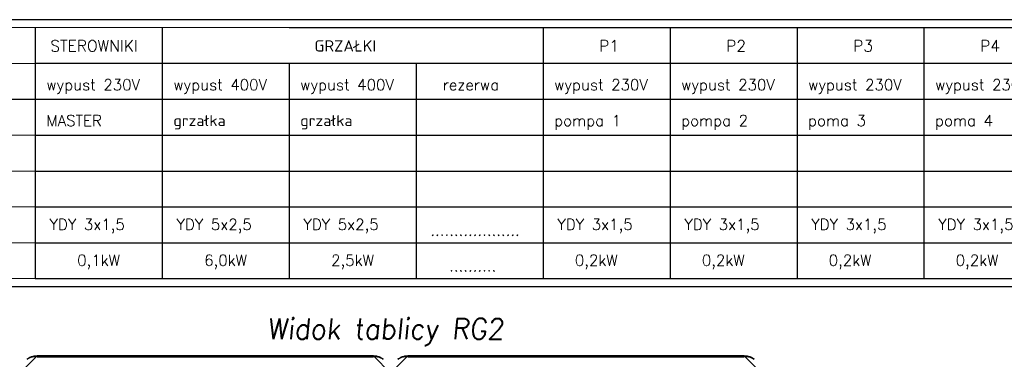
# Model space of a CAD drawing. Extents: x -543332 to -314699, y -9028 to 155584.
# Tile 164 of 256: x -450230 to -438336, y 28908 to 33008. Entities that reach past the tile are written whole.
import ezdxf

# ---------------------------------------------------------------- set-up
doc = ezdxf.new("R2010")
doc.units = 0
doc.header["$MEASUREMENT"] = 0
doc.layers.get('0').update_dxf_attribs({"color": 8})
doc.layers.add('$ IE_OPISY', color=7, linetype='Continuous', lineweight=25)
doc.layers.add('$ IE_SCHEMAT', color=7, linetype='Continuous', lineweight=0)
doc.layers.add('5', color=7, linetype='Continuous')
doc.layers.add('50', color=7, linetype='Continuous')
doc.styles.add('R', font='romans.shx', dxfattribs={"width": 0.85})
doc.styles.add('ROMANS', font='romans.shx', dxfattribs={"width": 0.85})

# ---------------------------------------------------------------- blocks, each defined once
blk = doc.blocks.new('*U1079')
at = {"layer": '5', "color": 7}
for points in [[(0, -20.809054), (20.882215, 0), (20.882215, 0), (19.850995, -0.05138), (18.819774, -0.102761), (17.788554, -0.205522), (16.808894, -0.411043), (15.777674, -0.616565), (14.798014, -0.924847), (13.818355, -1.233129), (12.890256, -1.592792), (11.962158, -2.003835), (11.034059, -2.466258), (10.157522, -2.928682), (9.280985, -3.493866), (8.456008, -4.05905)], [(439.546525, -4.058625), (438.721666, -3.4935), (437.845254, -2.928375), (436.968842, -2.466), (436.040876, -2.003625), (435.11291, -1.592625), (434.184944, -1.233), (433.205424, -0.92475), (432.225905, -0.6165), (431.194832, -0.411), (430.215312, -0.2055), (429.184239, -0.10275), (428.153166, -0.051375), (427.122092, 0), (20.879233, 0), (19.84816, -0.051375), (18.817087, -0.10275), (17.786013, -0.2055), (16.806494, -0.411), (15.775421, -0.6165), (14.795901, -0.92475), (13.816382, -1.233), (12.888416, -1.592625), (11.96045, -2.003625), (11.032484, -2.466), (10.156071, -2.928375), (9.279659, -3.4935), (8.454801, -4.058625)], [(439.545317, -4.05905), (438.720341, -3.493866), (437.843804, -2.928682), (436.967266, -2.466258), (436.039168, -2.003835), (435.111069, -1.592792), (434.182971, -1.233129), (433.203311, -0.924847), (432.223652, -0.616565), (431.192431, -0.411043), (430.212772, -0.205522), (429.181551, -0.102761), (428.150331, -0.05138), (427.11911, 0), (448.001326, -20.809054)]]:
    blk.add_lwpolyline(points, dxfattribs=at)
blk.add_lwpolyline([(20.879564, -1), (427.121761, -1), (20.879564, -1)], close=True, dxfattribs=at)
at = {"layer": '50', "color": 7}
blk.add_lwpolyline([(438.887207, -4.132125), (438.065859, -3.618792), (437.193176, -3.105459), (436.320494, -2.694792), (435.447812, -2.284126), (434.523795, -1.924793), (433.599778, -1.616793), (432.675761, -1.360126), (431.70041, -1.154793), (430.725059, -0.94946), (429.698374, -0.846793), (428.671689, -0.79546), (427.645004, -0.744126), (20.050967, -0.744126), (19.024282, -0.79546), (17.997597, -0.846793), (17.022246, -0.94946), (16.046895, -1.154793), (15.071544, -1.360126), (14.147527, -1.616793), (13.22351, -1.924793), (12.299494, -2.284126), (11.426811, -2.694792), (10.605463, -3.105459), (9.732781, -3.618792), (8.962767, -4.132125)], dxfattribs=at)
blk = doc.blocks.new('*U1106')
at = {"layer": '5', "color": 7}
for points in [[(447.998674, -20.809054), (468.88089, 0), (468.88089, 0), (467.849669, -0.05138), (466.818449, -0.102761), (465.787228, -0.205522), (464.807569, -0.411043), (463.776348, -0.616565), (462.796689, -0.924847), (461.817029, -1.233129), (460.888931, -1.592792), (459.960832, -2.003835), (459.032734, -2.466258), (458.156196, -2.928682), (457.279659, -3.493866), (456.454683, -4.05905)], [(887.545199, -4.058625), (886.720341, -3.4935), (885.843929, -2.928375), (884.967516, -2.466), (884.03955, -2.003625), (883.111584, -1.592625), (882.183618, -1.233), (881.204099, -0.92475), (880.224579, -0.6165), (879.193506, -0.411), (878.213987, -0.2055), (877.182913, -0.10275), (876.15184, -0.051375), (875.120767, 0), (468.877908, 0), (467.846834, -0.051375), (466.815761, -0.10275), (465.784688, -0.2055), (464.805168, -0.411), (463.774095, -0.6165), (462.794576, -0.92475), (461.815056, -1.233), (460.88709, -1.592625), (459.959124, -2.003625), (459.031158, -2.466), (458.154746, -2.928375), (457.278334, -3.4935), (456.453475, -4.058625)], [(887.545065, -4.05905), (886.720194, -3.493866), (885.843768, -2.928682), (884.967341, -2.466258), (884.039361, -2.003835), (883.11138, -1.592792), (882.183399, -1.233129), (881.203864, -0.924847), (880.224329, -0.616565), (879.19324, -0.411043), (878.213705, -0.205522), (877.182615, -0.102761), (876.151525, -0.05138), (875.120436, 0), (896, -20.809054)]]:
    blk.add_lwpolyline(points, dxfattribs=at)
blk.add_lwpolyline([(468.878239, -1), (875.123087, -1), (468.878239, -1)], close=True, dxfattribs=at)
at = {"layer": '50', "color": 7}
blk.add_lwpolyline([(886.885882, -4.132125), (886.064533, -3.618792), (885.191851, -3.105459), (884.319168, -2.694792), (883.446486, -2.284126), (882.522469, -1.924793), (881.598453, -1.616793), (880.674436, -1.360126), (879.699085, -1.154793), (878.723734, -0.94946), (877.697049, -0.846793), (876.670363, -0.79546), (875.643678, -0.744126), (468.049642, -0.744126), (467.022956, -0.79546), (465.996271, -0.846793), (465.02092, -0.94946), (464.045569, -1.154793), (463.070218, -1.360126), (462.146202, -1.616793), (461.222185, -1.924793), (460.298168, -2.284126), (459.425486, -2.694792), (458.604138, -3.105459), (457.731455, -3.618792), (456.961441, -4.132125)], dxfattribs=at)

msp = doc.modelspace()

# ---------------------------------------------------------------- linework, layer by layer
at = {"layer": '$ IE_OPISY', "color": 7, "linetype": 'Continuous', "ltscale": 3}
for p, q in [((-446975, 32913), (-442374, 32913)), ((-442374, 32913), (-436239, 32913)), ((-451049, 32047), (-450043, 32047)), ((-450043, 32047), (-448509, 32047)), ((-450043, 32047), (-448509, 32047)), ((-448509, 32047), (-446975, 32047)), ((-448509, 32047), (-446975, 32047)), ((-446975, 32047), (-445442, 32047)), ((-446975, 32047), (-445442, 32047)), ((-445442, 32047), (-443908, 32047)), ((-445442, 32047), (-443908, 32047)), ((-443908, 32047), (-442374, 32047)), ((-443908, 32047), (-442374, 32047)), ((-442374, 32047), (-440840, 32047)), ((-442374, 32047), (-440840, 32047)), ((-440840, 32047), (-439307, 32047)), ((-440840, 32047), (-439307, 32047)), ((-439307, 32047), (-437773, 32047)), ((-439307, 32047), (-437773, 32047)), ((-450043, 31614), (-448509, 31614)), ((-448509, 31614), (-446975, 31614)), ((-446975, 31614), (-445442, 31614)), ((-445442, 31614), (-443908, 31614)), ((-443908, 31614), (-442374, 31614)), ((-442374, 31614), (-440840, 31614)), ((-440840, 31614), (-439307, 31614)), ((-439307, 31614), (-437773, 31614)), ((-450043, 31181), (-448509, 31181)), ((-448509, 31181), (-446975, 31181)), ((-446975, 31181), (-445442, 31181)), ((-445442, 31181), (-443908, 31181)), ((-443908, 31181), (-442374, 31181)), ((-442374, 31181), (-440840, 31181)), ((-440840, 31181), (-439307, 31181)), ((-439307, 31181), (-437773, 31181)), ((-450043, 30748), (-448509, 30748)), ((-448509, 30748), (-446975, 30748)), ((-446975, 30748), (-445442, 30748)), ((-445442, 30748), (-443908, 30748)), ((-443908, 30748), (-442374, 30748)), ((-442374, 30748), (-440840, 30748)), ((-440840, 30748), (-439307, 30748)), ((-439307, 30748), (-437773, 30748)), ((-450043, 29882), (-448509, 29882)), ((-448509, 29882), (-446975, 29882)), ((-446975, 29882), (-445442, 29882)), ((-445442, 29882), (-443908, 29882)), ((-445442, 29882), (-443908, 29882)), ((-443908, 29882), (-442374, 29882)), ((-442374, 29882), (-440840, 29882)), ((-440840, 29882), (-439307, 29882)), ((-439307, 29882), (-437773, 29882))]:
    msp.add_line(p, q, dxfattribs=at)
at = {"layer": '$ IE_OPISY', "color": 7, "linetype": 'Continuous'}
for p, q in [((-448509, 32480), (-450043, 32480)), ((-446975, 32480), (-448509, 32480)), ((-445442, 32480), (-446975, 32480)), ((-443908, 32480), (-445442, 32480)), ((-443908, 32480), (-445442, 32480)), ((-442374, 32480), (-443908, 32480)), ((-440840, 32480), (-442374, 32480)), ((-439307, 32480), (-440840, 32480)), ((-437773, 32480), (-439307, 32480)), ((-450043, 30315), (-448509, 30315)), ((-448509, 30315), (-446975, 30315)), ((-446975, 30315), (-445442, 30315)), ((-445442, 30315), (-443908, 30315)), ((-443908, 30315), (-442374, 30315)), ((-442374, 30315), (-440840, 30315)), ((-440840, 30315), (-439307, 30315)), ((-439307, 30315), (-437773, 30315))]:
    msp.add_line(p, q, dxfattribs=at)
at = {"layer": '$ IE_OPISY', "color": 7}
for points in [[(-454955, 29788), (-430004, 29788), (-430004, 33008)], [(-430004, 33008), (-454955, 33008)]]:
    msp.add_lwpolyline(points, dxfattribs=at)
at = {"layer": '$ IE_OPISY', "color": 7, "linetype": 'Continuous', "ltscale": 3}
for points in [[(-450043, 32913), (-450043, 29882)], [(-450043, 32913), (-450043, 29882)], [(-450043, 32913), (-450043, 29882)], [(-448509, 32913), (-448509, 29882)], [(-448509, 32913), (-448509, 29882)], [(-448509, 32913), (-448509, 29882)], [(-448509, 32913), (-448509, 29882)], [(-448509, 32913), (-448509, 29882)], [(-443908, 32913), (-443908, 29882)], [(-443908, 32913), (-443908, 29882)], [(-442374, 32913), (-442374, 29882)], [(-440840, 32913), (-440840, 29882)], [(-439307, 32913), (-439307, 29882)], [(-448509, 32480), (-448509, 29882)], [(-446975, 32480), (-446975, 29882)], [(-446975, 32480), (-446975, 29882)], [(-445442, 32480), (-445442, 29882)], [(-445442, 32480), (-445442, 29882)], [(-443908, 32480), (-443908, 29882)], [(-442374, 32480), (-442374, 29882)], [(-440840, 32480), (-440840, 29882)], [(-439307, 32480), (-439307, 29882)]]:
    msp.add_lwpolyline(points, dxfattribs=at)
at = {"layer": '$ IE_SCHEMAT', "color": 7, "linetype": 'Continuous'}
for p, q in [((-450043, 32913), (-451577, 32913)), ((-448509, 32913), (-450043, 32913)), ((-446975, 32913), (-448509, 32913)), ((-450043, 32480), (-451577, 32480)), ((-451577, 30315), (-450043, 30315)), ((-450043, 29882), (-451577, 29882)), ((-448509, 29882), (-450043, 29882)), ((-446975, 29882), (-448509, 29882))]:
    msp.add_line(p, q, dxfattribs=at)
at = {"layer": '$ IE_SCHEMAT', "color": 7, "linetype": 'Continuous', "ltscale": 3}
for p, q in [((-451577, 32047), (-450043, 32047)), ((-451577, 31614), (-450043, 31614)), ((-451577, 31181), (-450043, 31181)), ((-451577, 30748), (-450043, 30748))]:
    msp.add_line(p, q, dxfattribs=at)
for points in [[(-450043, 32913), (-450043, 29882)], [(-450043, 32913), (-450043, 29882)], [(-448509, 32913), (-448509, 29882)]]:
    msp.add_lwpolyline(points, dxfattribs=at)

# ---------------------------------------------------------------- block references
at = {"xscale": 10, "yscale": 10, "zscale": 10}
for name in ['*U1079', '*U1106']:
    msp.add_blockref(name, (-450229, 28948), dxfattribs=at)

# ---------------------------------------------------------------- texts
at = {"layer": '$ IE_OPISY', "color": 7, "linetype": 'Continuous', "ltscale": 3, "style": 'ROMANS'}
for s, height, p in [('STEROWNIKI', 136.4, (-449861, 32623)), ('GRZAŁKI', 136.4, (-446670, 32623)), ('P1', 136.4, (-443229, 32623)), ('P2', 136.4, (-441695, 32623)), ('P3', 136.4, (-440161, 32623)), ('P4', 136.4, (-438627, 32623)), ('YDY 3x1,5', 132.7, (-449870, 30469)), ('YDY 5x2,5', 132.7, (-448336, 30469)), ('YDY 5x2,5', 132.7, (-446803, 30469)), ('YDY 3x1,5', 132.7, (-443735, 30469)), ('YDY 3x1,5', 132.7, (-442201, 30469)), ('YDY 3x1,5', 132.7, (-440668, 30469)), ('YDY 3x1,5', 132.7, (-439134, 30469)), ('...................', 132.67, (-445269, 30399)), ('0,1kW', 132.7, (-449536, 30037)), ('6,0kW', 132.7, (-448002, 30037)), ('2,5kW', 132.7, (-446468, 30037)), ('0,2kW', 132.7, (-443524, 30037)), ('0,2kW', 132.7, (-441990, 30037)), ('0,2kW', 132.7, (-440457, 30037)), ('0,2kW', 132.7, (-438923, 30037)), ('..........', 132.7, (-445042, 29968))]:
    msp.add_text(s, height=height, dxfattribs=at).set_placement(p)
at = {"layer": '$ IE_SCHEMAT', "color": 7, "linetype": 'Continuous', "lineweight": 25, "ltscale": 3, "style": 'ROMANS'}
for s, height, p in [('wypust 230V', 132.67, (-449908, 32156)), ('wypust 400V', 132.67, (-448374, 32156)), ('wypust 400V', 132.67, (-446841, 32156)), ('rezerwa', 132.7, (-445120, 32156)), ('wypust 230V', 132.67, (-443773, 32156)), ('wypust 230V', 132.67, (-442239, 32156)), ('wypust 230V', 132.67, (-440706, 32156)), ('wypust 230V', 132.67, (-439172, 32156)), ('grzałka', 132.7, (-448374, 31723)), ('grzałka', 132.7, (-446841, 31723)), ('MASTER', 132.7, (-449908, 31723)), ('pompa 1', 132.7, (-443773, 31723)), ('pompa 2', 132.7, (-442239, 31723)), ('poma 3', 132.7, (-440706, 31723)), ('poma 4', 132.7, (-439172, 31723))]:
    msp.add_text(s, height=height, dxfattribs=at).set_placement(p)
at = {"layer": '$ IE_SCHEMAT', "color": 0, "ltscale": 2, "insert": (-447241, 29402), "char_height": 250, "attachment_point": 1, "style": 'R'}
msp.add_mtext_dynamic_manual_height_columns('\\Q6;\\W0.95;Widok tablicy RG2', width=19698.09, gutter_width=40, heights=[0], dxfattribs=at)

doc.saveas('drawing.dxf')
